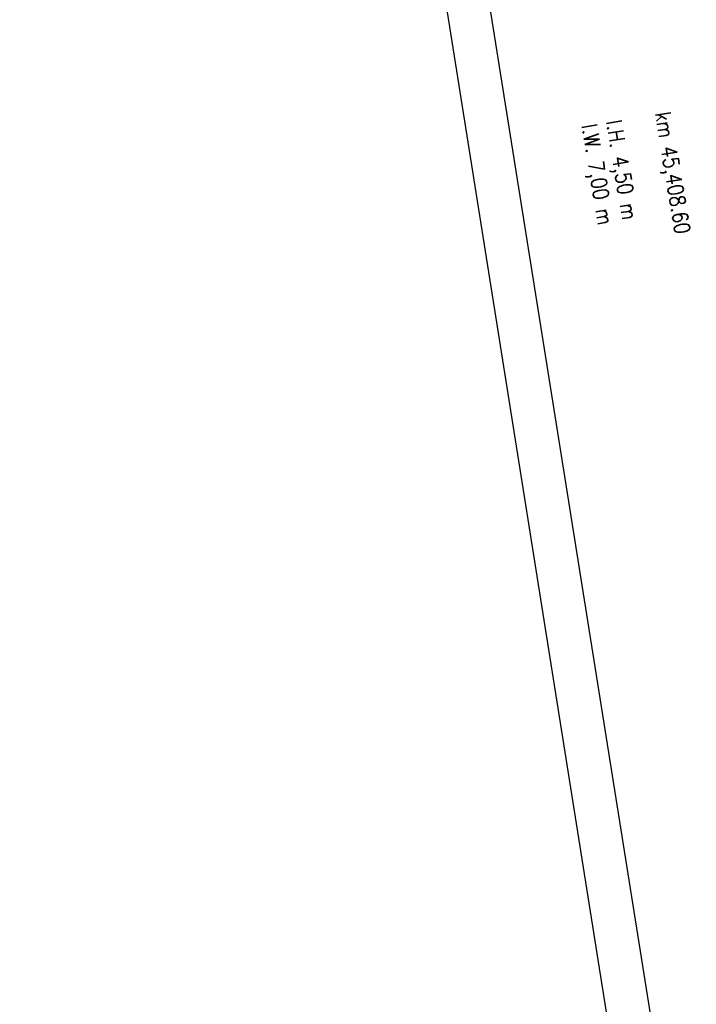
# Model space of a CAD drawing. Extents: x 447827 to 448299, y 438389 to 439851.
# Tile 72 of 116: x 447827 to 447906, y 439378 to 439492. Entities that reach past the tile are written whole.
import ezdxf

# ---------------------------------------------------------------- set-up
doc = ezdxf.new("R2010")
doc.units = 0
doc.header["$LTSCALE"] = 2
doc.header["$MEASUREMENT"] = 0
doc.linetypes.add('AUSGEZOGEN', pattern=[0])
doc.layers.get('0').update_dxf_attribs({"linetype": 'AUSGEZOGEN'})
for name, color, linetype in [('DB-Ingenieurbauwerke', 15, 'CONTINUOUS'), ('FBRTOP', 250, 'AUSGEZOGEN'), ('Planeinteilung', 250, 'CONTINUOUS'), ('RAHMEN', 7, 'AUSGEZOGEN')]:
    doc.layers.add(name, color=color, linetype=linetype)
doc.styles.add('ROMANS', font='romans.shx', dxfattribs={"width": 0.8})

# ---------------------------------------------------------------- blocks, each defined once
blk = doc.blocks.new('1135297')
blk.add_line((0, 0), (1135, 0))
at = {"layer": 'RAHMEN'}
blk.add_line((25, 5), (950, 5), dxfattribs=at)

msp = doc.modelspace()

# ---------------------------------------------------------------- linework, layer by layer
at = {"layer": 'FBRTOP'}
for points in [[(448034.37, 439384.93, -0.000001), (448050.09, 439286.17, -0.000002), (448057.94, 439236.79), (448081.52, 439088.65, 0.000001), (448091.34, 439026.93, -0.000001), (448101.16, 438965.21, -0.000001), (448105.09, 438940.52, 0.000002), (448109.02, 438915.83, 0.000007), (448110.98, 438903.48, -0.000017)], [(448068.2, 439390.31, -0.000001), (448083.91, 439291.55, -0.000002), (448091.77, 439242.17), (448115.34, 439094.04, 0.000001), (448125.16, 439032.31, -0.000001), (448134.98, 438970.59, -0.000001), (448138.91, 438945.9, 0.000002), (448142.84, 438921.21, 0.000007), (448144.8, 438908.87, -0.000017)]]:
    msp.add_lwpolyline(points, format="xyb", dxfattribs=at)

# ---------------------------------------------------------------- block references
at = {"layer": 'Planeinteilung', "linetype": 'Continuous', "rotation": 279.041149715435}
msp.add_blockref('1135297', (447827.12, 439804.72), dxfattribs=at)

# ---------------------------------------------------------------- texts
at = {"layer": 'DB-Ingenieurbauwerke', "linetype": 'Continuous', "style": 'ROMANS', "width": 0.8334}
for s, oblique, p in [('km 45,408.60', 360, (447900.83, 439481.46)), ('l.W. 7,00 m', 0, (447892.31, 439480.04)), ('l.H. 4,50 m', 0, (447895.15, 439480.51))]:
    msp.add_text(s, height=1.8, rotation=279.432, dxfattribs=dict(at, oblique=oblique)).set_placement(p)

doc.saveas('drawing.dxf')
